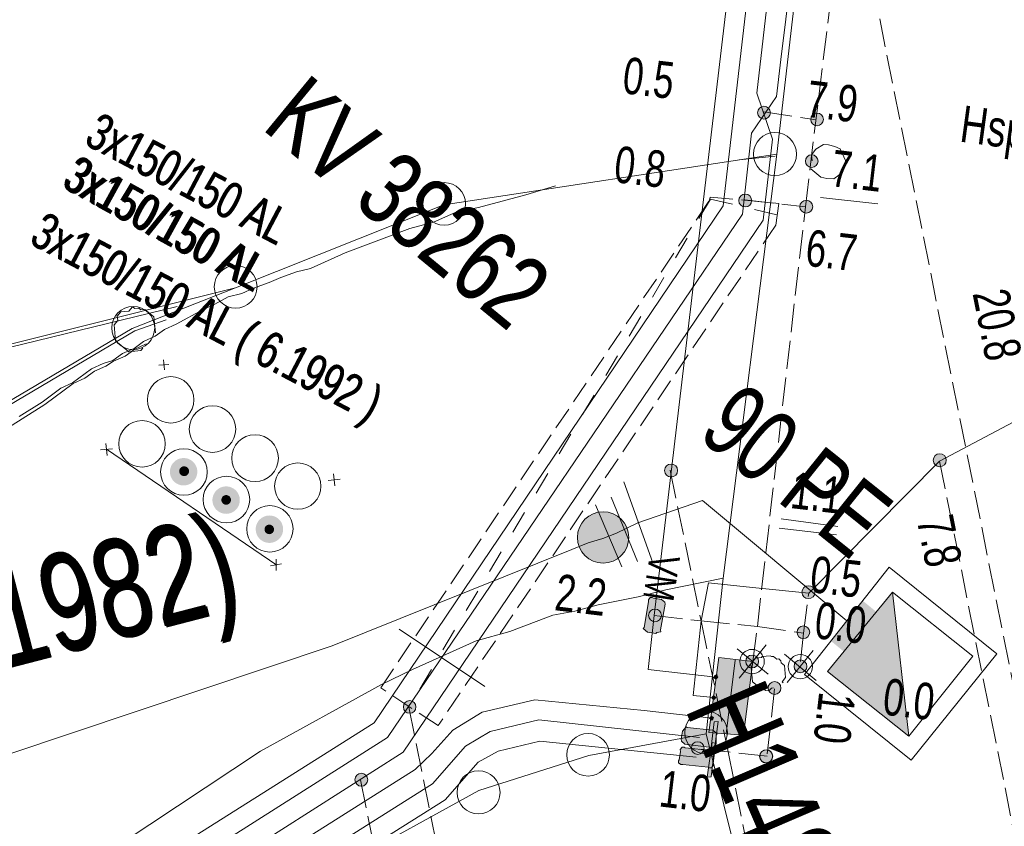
# Model space of a CAD drawing. Header units: metres. Extents: x -740 to 758, y -633 to 854.
# Tile 130 of 256: x -447 to -433, y 172 to 184. Entities that reach past the tile are written whole.
import ezdxf

# ---------------------------------------------------------------- set-up
doc = ezdxf.new("R2010")
doc.units = ezdxf.units.M
doc.header["$MEASUREMENT"] = 0
for name, pattern in [('333_125', [0.4576, 0.3328, -0.1248]), ('333_333', [0.6656, 0.3328, -0.3328]), ('416_125', [0.5408, 0.416, -0.1248])]:
    doc.linetypes.add(name, pattern=pattern)
for name, color, linetype in [('Gis.LOVION', 7, 'Continuous'), ('Grundkarte.LOVION', 7, 'Continuous'), ('Strom.LOVION', 7, 'Continuous'), ('StromBemass.LOVION', 7, 'Continuous'), ('Wasser.LOVION', 7, 'Continuous')]:
    doc.layers.add(name, color=color, linetype=linetype)
doc.styles.add('ERSTELLTER_STIL_1', font='arial.ttf')

msp = doc.modelspace()

# ---------------------------------------------------------------- hatches: boundary and pattern name
at = {"layer": 'Strom.LOVION', "linetype": 'Continuous', "lineweight": 18}
for color, points in [(1, [(-444.8, 177.37), (-444.785, 177.391), (-444.773, 177.413), (-444.764, 177.436), (-444.758, 177.461), (-444.754, 177.486), (-444.755, 177.511), (-444.758, 177.536), (-444.764, 177.56), (-444.773, 177.583), (-444.786, 177.605), (-444.8, 177.626), (-444.818, 177.644), (-444.837, 177.66), (-444.858, 177.673), (-444.881, 177.684), (-444.905, 177.692), (-444.93, 177.696), (-444.955, 177.698), (-444.98, 177.696), (-445.005, 177.691), (-445.029, 177.684), (-445.051, 177.673), (-445.073, 177.659), (-445.092, 177.643), (-445.109, 177.625), (-445.124, 177.604), (-445.136, 177.582), (-445.145, 177.559), (-445.151, 177.534), (-445.154, 177.509), (-445.154, 177.484), (-445.151, 177.459), (-445.145, 177.435), (-445.135, 177.412), (-445.123, 177.39), (-445.108, 177.369), (-445.091, 177.351), (-445.072, 177.335), (-445.05, 177.322), (-445.028, 177.311), (-445.004, 177.303), (-444.979, 177.299), (-444.954, 177.297), (-444.929, 177.299), (-444.904, 177.304), (-444.88, 177.312), (-444.857, 177.322), (-444.836, 177.336), (-444.817, 177.352)]), (1, [(-444.892, 177.46), (-444.887, 177.468), (-444.882, 177.475), (-444.879, 177.484), (-444.877, 177.493), (-444.876, 177.501), (-444.876, 177.51), (-444.877, 177.519), (-444.879, 177.528), (-444.882, 177.536), (-444.887, 177.544), (-444.892, 177.552), (-444.898, 177.558), (-444.905, 177.564), (-444.913, 177.569), (-444.921, 177.572), (-444.93, 177.575), (-444.938, 177.577), (-444.947, 177.577), (-444.956, 177.577), (-444.965, 177.575), (-444.974, 177.572), (-444.982, 177.568), (-444.99, 177.564), (-444.996, 177.558), (-445.003, 177.551), (-445.008, 177.544), (-445.012, 177.536), (-445.015, 177.528), (-445.018, 177.519), (-445.019, 177.51), (-445.019, 177.501), (-445.018, 177.492), (-445.015, 177.483), (-445.012, 177.475), (-445.008, 177.467), (-445.002, 177.46), (-444.996, 177.453), (-444.989, 177.448), (-444.982, 177.443), (-444.973, 177.439), (-444.965, 177.436), (-444.956, 177.435), (-444.947, 177.434), (-444.938, 177.435), (-444.929, 177.436), (-444.921, 177.439), (-444.912, 177.443), (-444.905, 177.448), (-444.898, 177.454)]), (1, [(-444.179, 176.956), (-444.164, 176.977), (-444.152, 176.999), (-444.143, 177.022), (-444.137, 177.047), (-444.134, 177.072), (-444.134, 177.097), (-444.137, 177.122), (-444.144, 177.146), (-444.153, 177.169), (-444.165, 177.191), (-444.18, 177.212), (-444.197, 177.23), (-444.217, 177.246), (-444.238, 177.259), (-444.261, 177.27), (-444.285, 177.278), (-444.309, 177.282), (-444.334, 177.284), (-444.359, 177.282), (-444.384, 177.277), (-444.408, 177.27), (-444.431, 177.259), (-444.452, 177.245), (-444.471, 177.229), (-444.488, 177.211), (-444.503, 177.19), (-444.515, 177.168), (-444.524, 177.145), (-444.531, 177.12), (-444.534, 177.096), (-444.534, 177.07), (-444.53, 177.045), (-444.524, 177.021), (-444.515, 176.998), (-444.502, 176.976), (-444.488, 176.955), (-444.47, 176.937), (-444.451, 176.921), (-444.43, 176.908), (-444.407, 176.897), (-444.383, 176.89), (-444.358, 176.885), (-444.333, 176.883), (-444.308, 176.885), (-444.283, 176.89), (-444.259, 176.898), (-444.237, 176.908), (-444.216, 176.922), (-444.196, 176.938)]), (1, [(-444.279, 177.042), (-444.274, 177.049), (-444.27, 177.057), (-444.267, 177.065), (-444.264, 177.073), (-444.263, 177.082), (-444.263, 177.091), (-444.264, 177.1), (-444.267, 177.108), (-444.27, 177.116), (-444.274, 177.124), (-444.279, 177.131), (-444.285, 177.138), (-444.292, 177.143), (-444.3, 177.148), (-444.308, 177.152), (-444.316, 177.154), (-444.325, 177.156), (-444.334, 177.157), (-444.342, 177.156), (-444.351, 177.154), (-444.359, 177.152), (-444.367, 177.148), (-444.375, 177.143), (-444.382, 177.137), (-444.388, 177.131), (-444.393, 177.124), (-444.397, 177.116), (-444.4, 177.108), (-444.402, 177.099), (-444.403, 177.091), (-444.403, 177.082), (-444.402, 177.073), (-444.4, 177.064), (-444.397, 177.056), (-444.392, 177.049), (-444.387, 177.041), (-444.381, 177.035), (-444.374, 177.029), (-444.367, 177.025), (-444.359, 177.021), (-444.351, 177.018), (-444.342, 177.017), (-444.333, 177.016), (-444.324, 177.017), (-444.316, 177.018), (-444.307, 177.021), (-444.299, 177.025), (-444.292, 177.03), (-444.285, 177.035)]), (1, [(-443.547, 176.532), (-443.532, 176.552), (-443.52, 176.574), (-443.511, 176.598), (-443.505, 176.622), (-443.502, 176.647), (-443.502, 176.672), (-443.505, 176.697), (-443.512, 176.721), (-443.521, 176.745), (-443.533, 176.767), (-443.548, 176.787), (-443.565, 176.805), (-443.585, 176.821), (-443.606, 176.835), (-443.629, 176.845), (-443.653, 176.853), (-443.677, 176.858), (-443.703, 176.859), (-443.728, 176.857), (-443.752, 176.853), (-443.776, 176.845), (-443.799, 176.834), (-443.82, 176.82), (-443.839, 176.804), (-443.857, 176.786), (-443.871, 176.766), (-443.883, 176.743), (-443.892, 176.72), (-443.899, 176.696), (-443.902, 176.671), (-443.902, 176.646), (-443.898, 176.621), (-443.892, 176.596), (-443.883, 176.573), (-443.871, 176.551), (-443.856, 176.531), (-443.838, 176.512), (-443.819, 176.496), (-443.798, 176.483), (-443.775, 176.472), (-443.751, 176.465), (-443.726, 176.46), (-443.701, 176.459), (-443.676, 176.46), (-443.651, 176.465), (-443.628, 176.473), (-443.605, 176.484), (-443.584, 176.497), (-443.564, 176.513)]), (1, [(-443.65, 176.612), (-443.645, 176.619), (-443.641, 176.627), (-443.638, 176.635), (-443.635, 176.643), (-443.634, 176.652), (-443.634, 176.661), (-443.636, 176.669), (-443.638, 176.678), (-443.641, 176.686), (-443.645, 176.693), (-443.65, 176.701), (-443.656, 176.707), (-443.663, 176.712), (-443.671, 176.717), (-443.678, 176.721), (-443.687, 176.723), (-443.695, 176.725), (-443.704, 176.726), (-443.713, 176.725), (-443.721, 176.723), (-443.73, 176.721), (-443.738, 176.717), (-443.745, 176.712), (-443.752, 176.707), (-443.758, 176.7), (-443.763, 176.693), (-443.767, 176.685), (-443.77, 176.677), (-443.772, 176.669), (-443.773, 176.66), (-443.773, 176.651), (-443.772, 176.643), (-443.77, 176.634), (-443.767, 176.626), (-443.763, 176.618), (-443.757, 176.611), (-443.751, 176.605), (-443.745, 176.6), (-443.737, 176.595), (-443.729, 176.591), (-443.721, 176.589), (-443.712, 176.587), (-443.704, 176.586), (-443.695, 176.587), (-443.686, 176.589), (-443.678, 176.591), (-443.67, 176.595), (-443.663, 176.6), (-443.656, 176.605)]), (5, [(-437.215, 174.495), (-437.183, 174.468), (-437.156, 174.5), (-437.188, 174.527)]), (5, [(-437.245, 174.196), (-437.213, 174.17), (-437.186, 174.202), (-437.218, 174.228)]), (5, [(-437.248, 173.93), (-437.275, 173.898), (-437.242, 173.871), (-437.216, 173.903)])]:
    msp.add_hatch(color=color, dxfattribs=at).paths.add_polyline_path(points)
at = {"layer": 'Strom.LOVION', "linetype": 'Continuous', "lineweight": 13}
for points in [[(-438.165, 175.599), (-438.232, 175.223), (-438.245, 175.207), (-438.181, 175.154), (-438.061, 175.136), (-438.047, 175.152), (-437.989, 175.158), (-437.992, 175.187), (-437.925, 175.563), (-437.928, 175.592), (-437.976, 175.632), (-438.096, 175.65), (-438.112, 175.663), (-438.141, 175.66), (-438.168, 175.628)], [(-437.139, 174.783), (-437.284, 173.69), (-436.778, 173.651), (-436.646, 174.727)], [(-437.152, 173.85), (-437.21, 173.845), (-437.266, 173.352), (-437.22, 173.341)], [(-437.228, 173.725), (-437.601, 173.762), (-437.617, 173.775), (-437.67, 173.711), (-437.688, 173.591), (-437.685, 173.562), (-437.637, 173.522), (-437.248, 173.472), (-437.218, 173.475), (-437.179, 173.523), (-437.177, 173.656), (-437.164, 173.672)], [(-437.195, 173.536), (-437.24, 173.546), (-437.309, 173.037), (-437.25, 173.043)], [(-437.258, 173.426), (-437.631, 173.464), (-437.647, 173.477), (-437.677, 173.474), (-437.703, 173.442), (-437.7, 173.413), (-437.718, 173.293), (-437.731, 173.277), (-437.728, 173.247), (-437.696, 173.221), (-437.667, 173.224), (-437.294, 173.186), (-437.278, 173.173), (-437.248, 173.176), (-437.222, 173.208), (-437.225, 173.237), (-437.207, 173.357), (-437.21, 173.387)]]:
    msp.add_hatch(color=7, dxfattribs=at).paths.add_polyline_path(points)
at = {"layer": 'StromBemass.LOVION', "linetype": 'Continuous', "lineweight": 13}
for points in [[(-436.409, 182.681), (-436.402, 182.69), (-436.397, 182.701), (-436.392, 182.712), (-436.389, 182.723), (-436.388, 182.735), (-436.388, 182.747), (-436.389, 182.758), (-436.392, 182.77), (-436.397, 182.781), (-436.403, 182.791), (-436.409, 182.801), (-436.418, 182.809), (-436.427, 182.817), (-436.437, 182.823), (-436.447, 182.828), (-436.459, 182.831), (-436.47, 182.834), (-436.482, 182.834), (-436.494, 182.834), (-436.505, 182.831), (-436.517, 182.828), (-436.527, 182.823), (-436.537, 182.816), (-436.546, 182.809), (-436.554, 182.8), (-436.561, 182.79), (-436.567, 182.78), (-436.571, 182.769), (-436.574, 182.758), (-436.575, 182.746), (-436.575, 182.734), (-436.574, 182.723), (-436.571, 182.711), (-436.567, 182.7), (-436.561, 182.69), (-436.554, 182.68), (-436.546, 182.672), (-436.537, 182.664), (-436.527, 182.658), (-436.516, 182.653), (-436.505, 182.649), (-436.493, 182.647), (-436.481, 182.647), (-436.47, 182.647), (-436.458, 182.65), (-436.447, 182.653), (-436.436, 182.658), (-436.426, 182.665), (-436.417, 182.672)], [(-435.636, 182.583), (-435.629, 182.593), (-435.623, 182.603), (-435.619, 182.614), (-435.616, 182.625), (-435.615, 182.636), (-435.615, 182.648), (-435.616, 182.659), (-435.619, 182.671), (-435.623, 182.681), (-435.629, 182.691), (-435.636, 182.701), (-435.644, 182.709), (-435.653, 182.717), (-435.663, 182.723), (-435.673, 182.728), (-435.684, 182.731), (-435.696, 182.733), (-435.707, 182.734), (-435.719, 182.733), (-435.73, 182.731), (-435.741, 182.727), (-435.751, 182.722), (-435.761, 182.716), (-435.77, 182.709), (-435.778, 182.7), (-435.785, 182.691), (-435.79, 182.681), (-435.795, 182.67), (-435.797, 182.659), (-435.799, 182.647), (-435.799, 182.636), (-435.797, 182.624), (-435.794, 182.613), (-435.79, 182.602), (-435.785, 182.592), (-435.778, 182.583), (-435.77, 182.574), (-435.761, 182.567), (-435.751, 182.561), (-435.74, 182.556), (-435.729, 182.552), (-435.718, 182.55), (-435.706, 182.55), (-435.695, 182.55), (-435.684, 182.553), (-435.673, 182.556), (-435.662, 182.561), (-435.652, 182.567), (-435.643, 182.575)], [(-435.712, 181.975), (-435.706, 181.984), (-435.7, 181.994), (-435.696, 182.005), (-435.693, 182.016), (-435.692, 182.028), (-435.692, 182.039), (-435.693, 182.051), (-435.696, 182.062), (-435.7, 182.073), (-435.706, 182.083), (-435.713, 182.092), (-435.721, 182.101), (-435.73, 182.108), (-435.739, 182.114), (-435.75, 182.119), (-435.761, 182.123), (-435.772, 182.125), (-435.784, 182.125), (-435.796, 182.125), (-435.807, 182.122), (-435.818, 182.119), (-435.828, 182.114), (-435.838, 182.108), (-435.847, 182.1), (-435.855, 182.092), (-435.862, 182.082), (-435.867, 182.072), (-435.872, 182.061), (-435.874, 182.05), (-435.876, 182.039), (-435.876, 182.027), (-435.874, 182.016), (-435.871, 182.004), (-435.867, 181.994), (-435.861, 181.983), (-435.855, 181.974), (-435.847, 181.966), (-435.838, 181.958), (-435.828, 181.952), (-435.817, 181.947), (-435.806, 181.944), (-435.795, 181.942), (-435.783, 181.941), (-435.772, 181.942), (-435.76, 181.944), (-435.749, 181.947), (-435.739, 181.952), (-435.729, 181.959), (-435.72, 181.966)], [(-435.712, 181.975), (-435.706, 181.984), (-435.7, 181.994), (-435.696, 182.005), (-435.693, 182.016), (-435.692, 182.028), (-435.692, 182.039), (-435.693, 182.051), (-435.696, 182.062), (-435.7, 182.073), (-435.706, 182.083), (-435.713, 182.092), (-435.721, 182.101), (-435.73, 182.108), (-435.739, 182.114), (-435.75, 182.119), (-435.761, 182.123), (-435.772, 182.125), (-435.784, 182.125), (-435.796, 182.125), (-435.807, 182.122), (-435.818, 182.119), (-435.828, 182.114), (-435.838, 182.108), (-435.847, 182.1), (-435.855, 182.092), (-435.862, 182.082), (-435.867, 182.072), (-435.872, 182.061), (-435.874, 182.05), (-435.876, 182.039), (-435.876, 182.027), (-435.874, 182.016), (-435.871, 182.004), (-435.867, 181.994), (-435.861, 181.983), (-435.855, 181.974), (-435.847, 181.966), (-435.838, 181.958), (-435.828, 181.952), (-435.817, 181.947), (-435.806, 181.944), (-435.795, 181.942), (-435.783, 181.941), (-435.772, 181.942), (-435.76, 181.944), (-435.749, 181.947), (-435.739, 181.952), (-435.729, 181.959), (-435.72, 181.966)], [(-436.683, 181.398), (-436.676, 181.407), (-436.67, 181.418), (-436.666, 181.429), (-436.663, 181.44), (-436.661, 181.452), (-436.662, 181.464), (-436.663, 181.475), (-436.666, 181.487), (-436.67, 181.498), (-436.676, 181.508), (-436.683, 181.518), (-436.691, 181.526), (-436.7, 181.534), (-436.71, 181.54), (-436.721, 181.545), (-436.732, 181.549), (-436.744, 181.551), (-436.756, 181.551), (-436.767, 181.551), (-436.779, 181.548), (-436.79, 181.545), (-436.801, 181.54), (-436.811, 181.533), (-436.82, 181.526), (-436.828, 181.517), (-436.835, 181.508), (-436.84, 181.497), (-436.845, 181.486), (-436.848, 181.475), (-436.849, 181.463), (-436.849, 181.451), (-436.847, 181.44), (-436.844, 181.428), (-436.84, 181.417), (-436.834, 181.407), (-436.827, 181.397), (-436.819, 181.389), (-436.81, 181.381), (-436.8, 181.375), (-436.79, 181.37), (-436.778, 181.367), (-436.767, 181.364), (-436.755, 181.364), (-436.743, 181.364), (-436.732, 181.367), (-436.72, 181.37), (-436.71, 181.375), (-436.7, 181.382), (-436.691, 181.389)], [(-435.792, 181.308), (-435.785, 181.318), (-435.779, 181.328), (-435.775, 181.339), (-435.772, 181.35), (-435.77, 181.362), (-435.77, 181.374), (-435.772, 181.386), (-435.775, 181.397), (-435.779, 181.408), (-435.785, 181.418), (-435.792, 181.428), (-435.8, 181.436), (-435.809, 181.444), (-435.819, 181.45), (-435.83, 181.455), (-435.841, 181.459), (-435.853, 181.461), (-435.864, 181.462), (-435.876, 181.461), (-435.888, 181.459), (-435.899, 181.455), (-435.91, 181.45), (-435.92, 181.444), (-435.929, 181.436), (-435.937, 181.427), (-435.944, 181.418), (-435.949, 181.407), (-435.954, 181.396), (-435.956, 181.385), (-435.958, 181.373), (-435.958, 181.362), (-435.956, 181.35), (-435.953, 181.338), (-435.949, 181.327), (-435.943, 181.317), (-435.936, 181.308), (-435.928, 181.299), (-435.919, 181.292), (-435.909, 181.285), (-435.898, 181.28), (-435.887, 181.277), (-435.876, 181.275), (-435.864, 181.274), (-435.852, 181.275), (-435.841, 181.277), (-435.829, 181.281), (-435.819, 181.286), (-435.809, 181.292), (-435.8, 181.3)], [(-433.841, 177.606), (-433.835, 177.615), (-433.829, 177.626), (-433.824, 177.637), (-433.821, 177.649), (-433.82, 177.66), (-433.82, 177.672), (-433.822, 177.684), (-433.825, 177.696), (-433.829, 177.707), (-433.835, 177.717), (-433.842, 177.727), (-433.85, 177.736), (-433.859, 177.743), (-433.869, 177.749), (-433.88, 177.755), (-433.892, 177.758), (-433.903, 177.76), (-433.915, 177.761), (-433.927, 177.76), (-433.939, 177.758), (-433.95, 177.754), (-433.961, 177.749), (-433.971, 177.743), (-433.98, 177.735), (-433.988, 177.726), (-433.995, 177.717), (-434.001, 177.706), (-434.005, 177.695), (-434.008, 177.684), (-434.01, 177.672), (-434.01, 177.66), (-434.008, 177.648), (-434.005, 177.636), (-434.001, 177.625), (-433.995, 177.615), (-433.988, 177.605), (-433.98, 177.597), (-433.971, 177.589), (-433.96, 177.583), (-433.95, 177.578), (-433.938, 177.574), (-433.927, 177.572), (-433.915, 177.571), (-433.903, 177.572), (-433.891, 177.574), (-433.88, 177.578), (-433.869, 177.583), (-433.859, 177.589), (-433.85, 177.597)], [(-437.764, 177.456), (-437.757, 177.465), (-437.751, 177.476), (-437.747, 177.487), (-437.744, 177.498), (-437.743, 177.51), (-437.743, 177.522), (-437.744, 177.534), (-437.747, 177.545), (-437.752, 177.556), (-437.757, 177.567), (-437.764, 177.576), (-437.772, 177.585), (-437.782, 177.592), (-437.792, 177.599), (-437.802, 177.604), (-437.814, 177.607), (-437.825, 177.61), (-437.837, 177.61), (-437.849, 177.609), (-437.861, 177.607), (-437.872, 177.603), (-437.883, 177.598), (-437.893, 177.592), (-437.902, 177.584), (-437.91, 177.576), (-437.917, 177.566), (-437.923, 177.556), (-437.927, 177.545), (-437.93, 177.533), (-437.931, 177.521), (-437.931, 177.51), (-437.93, 177.498), (-437.927, 177.486), (-437.922, 177.475), (-437.917, 177.465), (-437.91, 177.455), (-437.901, 177.447), (-437.892, 177.439), (-437.882, 177.433), (-437.871, 177.428), (-437.86, 177.424), (-437.848, 177.422), (-437.837, 177.421), (-437.825, 177.422), (-437.813, 177.424), (-437.802, 177.428), (-437.791, 177.433), (-437.781, 177.439), (-437.772, 177.447)], [(-435.76, 175.679), (-435.753, 175.689), (-435.747, 175.699), (-435.743, 175.71), (-435.74, 175.722), (-435.738, 175.733), (-435.738, 175.745), (-435.74, 175.757), (-435.743, 175.768), (-435.747, 175.779), (-435.753, 175.79), (-435.76, 175.799), (-435.768, 175.808), (-435.777, 175.815), (-435.787, 175.822), (-435.798, 175.827), (-435.809, 175.83), (-435.821, 175.832), (-435.833, 175.833), (-435.844, 175.832), (-435.856, 175.83), (-435.867, 175.826), (-435.878, 175.821), (-435.888, 175.815), (-435.897, 175.807), (-435.905, 175.799), (-435.912, 175.789), (-435.918, 175.779), (-435.922, 175.768), (-435.925, 175.756), (-435.926, 175.745), (-435.926, 175.733), (-435.925, 175.721), (-435.922, 175.709), (-435.918, 175.698), (-435.912, 175.688), (-435.905, 175.679), (-435.897, 175.67), (-435.888, 175.662), (-435.877, 175.656), (-435.867, 175.651), (-435.855, 175.648), (-435.844, 175.645), (-435.832, 175.645), (-435.82, 175.645), (-435.809, 175.648), (-435.797, 175.651), (-435.787, 175.656), (-435.777, 175.663), (-435.768, 175.67)], [(-438, 175.34), (-437.994, 175.35), (-437.988, 175.36), (-437.984, 175.371), (-437.981, 175.382), (-437.979, 175.394), (-437.979, 175.406), (-437.981, 175.417), (-437.984, 175.429), (-437.988, 175.44), (-437.994, 175.45), (-438.001, 175.459), (-438.009, 175.468), (-438.018, 175.475), (-438.028, 175.481), (-438.038, 175.486), (-438.05, 175.49), (-438.061, 175.492), (-438.073, 175.493), (-438.085, 175.492), (-438.096, 175.49), (-438.107, 175.486), (-438.118, 175.481), (-438.128, 175.475), (-438.137, 175.467), (-438.145, 175.459), (-438.151, 175.449), (-438.157, 175.439), (-438.161, 175.428), (-438.164, 175.417), (-438.166, 175.405), (-438.166, 175.393), (-438.164, 175.382), (-438.161, 175.37), (-438.157, 175.36), (-438.151, 175.349), (-438.144, 175.34), (-438.136, 175.331), (-438.127, 175.324), (-438.117, 175.318), (-438.107, 175.313), (-438.095, 175.309), (-438.084, 175.307), (-438.072, 175.306), (-438.061, 175.307), (-438.049, 175.309), (-438.038, 175.313), (-438.027, 175.318), (-438.017, 175.324), (-438.008, 175.332)], [(-435.833, 175.097), (-435.827, 175.106), (-435.821, 175.116), (-435.817, 175.127), (-435.814, 175.138), (-435.813, 175.15), (-435.813, 175.162), (-435.814, 175.173), (-435.817, 175.184), (-435.821, 175.195), (-435.827, 175.205), (-435.834, 175.215), (-435.842, 175.223), (-435.851, 175.231), (-435.861, 175.237), (-435.871, 175.242), (-435.882, 175.245), (-435.894, 175.247), (-435.905, 175.248), (-435.917, 175.247), (-435.928, 175.245), (-435.939, 175.241), (-435.95, 175.236), (-435.96, 175.23), (-435.969, 175.223), (-435.977, 175.214), (-435.983, 175.205), (-435.989, 175.195), (-435.993, 175.184), (-435.996, 175.173), (-435.997, 175.161), (-435.997, 175.149), (-435.996, 175.138), (-435.993, 175.127), (-435.989, 175.116), (-435.983, 175.106), (-435.976, 175.096), (-435.968, 175.088), (-435.959, 175.08), (-435.949, 175.074), (-435.939, 175.069), (-435.928, 175.066), (-435.916, 175.064), (-435.905, 175.063), (-435.893, 175.064), (-435.882, 175.066), (-435.871, 175.069), (-435.86, 175.074), (-435.85, 175.081), (-435.841, 175.088)], [(-436.582, 174.669), (-436.575, 174.678), (-436.57, 174.689), (-436.565, 174.7), (-436.562, 174.711), (-436.561, 174.723), (-436.561, 174.734), (-436.562, 174.746), (-436.565, 174.758), (-436.57, 174.768), (-436.575, 174.779), (-436.582, 174.788), (-436.591, 174.797), (-436.6, 174.804), (-436.61, 174.811), (-436.62, 174.816), (-436.631, 174.819), (-436.643, 174.821), (-436.655, 174.822), (-436.667, 174.821), (-436.678, 174.819), (-436.689, 174.815), (-436.7, 174.81), (-436.71, 174.804), (-436.719, 174.796), (-436.727, 174.788), (-436.734, 174.778), (-436.739, 174.768), (-436.744, 174.757), (-436.747, 174.746), (-436.748, 174.734), (-436.748, 174.722), (-436.747, 174.71), (-436.744, 174.699), (-436.739, 174.688), (-436.733, 174.678), (-436.727, 174.668), (-436.718, 174.66), (-436.709, 174.652), (-436.699, 174.646), (-436.689, 174.641), (-436.677, 174.637), (-436.666, 174.635), (-436.654, 174.635), (-436.642, 174.635), (-436.631, 174.638), (-436.62, 174.641), (-436.609, 174.646), (-436.599, 174.653), (-436.59, 174.66)], [(-435.876, 174.596), (-435.869, 174.605), (-435.864, 174.616), (-435.859, 174.627), (-435.856, 174.638), (-435.855, 174.65), (-435.855, 174.662), (-435.856, 174.673), (-435.859, 174.685), (-435.864, 174.696), (-435.87, 174.706), (-435.876, 174.716), (-435.885, 174.724), (-435.894, 174.732), (-435.904, 174.738), (-435.914, 174.743), (-435.926, 174.746), (-435.937, 174.749), (-435.949, 174.749), (-435.961, 174.749), (-435.972, 174.746), (-435.983, 174.743), (-435.994, 174.738), (-436.004, 174.731), (-436.013, 174.724), (-436.021, 174.715), (-436.028, 174.706), (-436.034, 174.695), (-436.038, 174.684), (-436.041, 174.673), (-436.042, 174.661), (-436.042, 174.649), (-436.041, 174.638), (-436.038, 174.626), (-436.033, 174.615), (-436.028, 174.605), (-436.021, 174.595), (-436.013, 174.587), (-436.004, 174.579), (-435.994, 174.573), (-435.983, 174.568), (-435.972, 174.565), (-435.96, 174.562), (-435.948, 174.562), (-435.937, 174.562), (-435.925, 174.565), (-435.914, 174.568), (-435.903, 174.573), (-435.893, 174.58), (-435.884, 174.587)], [(-436.254, 174.279), (-436.248, 174.289), (-436.242, 174.299), (-436.238, 174.31), (-436.235, 174.321), (-436.233, 174.333), (-436.233, 174.345), (-436.235, 174.356), (-436.238, 174.368), (-436.242, 174.379), (-436.248, 174.389), (-436.255, 174.399), (-436.263, 174.407), (-436.272, 174.415), (-436.282, 174.421), (-436.293, 174.426), (-436.304, 174.429), (-436.315, 174.432), (-436.327, 174.432), (-436.339, 174.431), (-436.35, 174.429), (-436.362, 174.426), (-436.372, 174.421), (-436.382, 174.414), (-436.391, 174.407), (-436.399, 174.398), (-436.406, 174.389), (-436.412, 174.378), (-436.416, 174.367), (-436.419, 174.356), (-436.42, 174.344), (-436.42, 174.332), (-436.419, 174.321), (-436.416, 174.309), (-436.411, 174.298), (-436.406, 174.288), (-436.399, 174.279), (-436.391, 174.27), (-436.382, 174.263), (-436.372, 174.256), (-436.361, 174.251), (-436.35, 174.248), (-436.338, 174.246), (-436.326, 174.245), (-436.315, 174.246), (-436.303, 174.248), (-436.292, 174.252), (-436.281, 174.257), (-436.271, 174.263), (-436.262, 174.271)], [(-441.582, 174.005), (-441.576, 174.014), (-441.57, 174.024), (-441.566, 174.035), (-441.563, 174.046), (-441.562, 174.058), (-441.562, 174.069), (-441.563, 174.081), (-441.566, 174.092), (-441.57, 174.103), (-441.576, 174.113), (-441.583, 174.122), (-441.591, 174.131), (-441.6, 174.138), (-441.609, 174.144), (-441.62, 174.149), (-441.631, 174.153), (-441.642, 174.155), (-441.654, 174.156), (-441.665, 174.155), (-441.677, 174.153), (-441.688, 174.149), (-441.698, 174.144), (-441.708, 174.138), (-441.717, 174.13), (-441.725, 174.122), (-441.731, 174.112), (-441.737, 174.102), (-441.741, 174.092), (-441.744, 174.08), (-441.745, 174.069), (-441.745, 174.057), (-441.744, 174.046), (-441.741, 174.035), (-441.737, 174.024), (-441.731, 174.014), (-441.724, 174.004), (-441.716, 173.996), (-441.707, 173.989), (-441.698, 173.982), (-441.687, 173.978), (-441.676, 173.974), (-441.665, 173.972), (-441.653, 173.971), (-441.642, 173.972), (-441.63, 173.974), (-441.619, 173.978), (-441.609, 173.983), (-441.599, 173.989), (-441.59, 173.996)], [(-437.377, 173.404), (-437.37, 173.414), (-437.364, 173.424), (-437.36, 173.435), (-437.357, 173.446), (-437.356, 173.457), (-437.356, 173.469), (-437.357, 173.48), (-437.36, 173.492), (-437.364, 173.502), (-437.37, 173.513), (-437.377, 173.522), (-437.385, 173.53), (-437.394, 173.538), (-437.404, 173.544), (-437.414, 173.549), (-437.425, 173.552), (-437.437, 173.554), (-437.448, 173.555), (-437.46, 173.554), (-437.471, 173.552), (-437.482, 173.548), (-437.492, 173.544), (-437.502, 173.537), (-437.511, 173.53), (-437.519, 173.521), (-437.526, 173.512), (-437.531, 173.502), (-437.536, 173.491), (-437.538, 173.48), (-437.54, 173.468), (-437.54, 173.457), (-437.538, 173.445), (-437.535, 173.434), (-437.531, 173.423), (-437.525, 173.413), (-437.519, 173.404), (-437.511, 173.395), (-437.502, 173.388), (-437.492, 173.382), (-437.481, 173.377), (-437.47, 173.374), (-437.459, 173.371), (-437.447, 173.371), (-437.436, 173.371), (-437.425, 173.374), (-437.414, 173.377), (-437.403, 173.382), (-437.393, 173.388), (-437.384, 173.396)], [(-436.377, 173.281), (-436.37, 173.29), (-436.364, 173.301), (-436.36, 173.312), (-436.357, 173.324), (-436.355, 173.335), (-436.355, 173.347), (-436.357, 173.359), (-436.36, 173.371), (-436.364, 173.382), (-436.37, 173.393), (-436.377, 173.402), (-436.385, 173.411), (-436.395, 173.419), (-436.405, 173.425), (-436.416, 173.43), (-436.427, 173.434), (-436.439, 173.436), (-436.451, 173.437), (-436.463, 173.436), (-436.475, 173.433), (-436.486, 173.43), (-436.497, 173.425), (-436.507, 173.418), (-436.516, 173.41), (-436.524, 173.402), (-436.531, 173.392), (-436.537, 173.381), (-436.541, 173.37), (-436.544, 173.359), (-436.546, 173.347), (-436.546, 173.335), (-436.544, 173.323), (-436.541, 173.311), (-436.537, 173.3), (-436.531, 173.29), (-436.524, 173.28), (-436.516, 173.271), (-436.506, 173.264), (-436.496, 173.257), (-436.485, 173.252), (-436.474, 173.249), (-436.462, 173.246), (-436.45, 173.246), (-436.438, 173.246), (-436.427, 173.249), (-436.415, 173.252), (-436.404, 173.258), (-436.394, 173.264), (-436.385, 173.272)], [(-436.374, 173.283), (-436.367, 173.292), (-436.362, 173.303), (-436.357, 173.314), (-436.354, 173.326), (-436.353, 173.338), (-436.353, 173.35), (-436.354, 173.362), (-436.357, 173.373), (-436.362, 173.384), (-436.368, 173.395), (-436.375, 173.404), (-436.383, 173.413), (-436.392, 173.421), (-436.402, 173.427), (-436.413, 173.432), (-436.425, 173.436), (-436.436, 173.438), (-436.448, 173.439), (-436.46, 173.438), (-436.472, 173.436), (-436.483, 173.432), (-436.494, 173.427), (-436.504, 173.42), (-436.514, 173.413), (-436.522, 173.404), (-436.529, 173.394), (-436.534, 173.384), (-436.539, 173.373), (-436.542, 173.361), (-436.543, 173.349), (-436.543, 173.337), (-436.542, 173.325), (-436.539, 173.314), (-436.534, 173.302), (-436.528, 173.292), (-436.521, 173.282), (-436.513, 173.274), (-436.504, 173.266), (-436.494, 173.26), (-436.483, 173.255), (-436.471, 173.251), (-436.46, 173.249), (-436.448, 173.248), (-436.436, 173.249), (-436.424, 173.251), (-436.413, 173.255), (-436.402, 173.26), (-436.392, 173.266), (-436.382, 173.274)], [(-442.287, 172.94), (-442.28, 172.95), (-442.275, 172.96), (-442.27, 172.972), (-442.267, 172.983), (-442.266, 172.995), (-442.266, 173.007), (-442.267, 173.019), (-442.27, 173.03), (-442.275, 173.041), (-442.281, 173.052), (-442.288, 173.061), (-442.296, 173.07), (-442.305, 173.077), (-442.315, 173.084), (-442.326, 173.089), (-442.337, 173.092), (-442.349, 173.095), (-442.361, 173.095), (-442.373, 173.094), (-442.384, 173.092), (-442.396, 173.088), (-442.406, 173.083), (-442.416, 173.077), (-442.425, 173.069), (-442.434, 173.061), (-442.441, 173.051), (-442.446, 173.041), (-442.451, 173.03), (-442.453, 173.018), (-442.455, 173.006), (-442.455, 172.994), (-442.453, 172.982), (-442.45, 172.971), (-442.446, 172.96), (-442.44, 172.95), (-442.433, 172.94), (-442.425, 172.931), (-442.416, 172.924), (-442.406, 172.917), (-442.395, 172.912), (-442.384, 172.909), (-442.372, 172.907), (-442.36, 172.906), (-442.348, 172.907), (-442.337, 172.909), (-442.325, 172.913), (-442.314, 172.918), (-442.304, 172.924), (-442.295, 172.932)]]:
    msp.add_hatch(color=7, dxfattribs=at).paths.add_polyline_path(points)
at = {"layer": 'Wasser.LOVION', "linetype": 'Continuous', "lineweight": 13}
for points in [[(-438.541, 176.301), (-438.514, 176.339), (-438.491, 176.38), (-438.474, 176.424), (-438.462, 176.47), (-438.457, 176.516), (-438.457, 176.564), (-438.463, 176.61), (-438.475, 176.656), (-438.492, 176.699), (-438.515, 176.741), (-438.543, 176.779), (-438.575, 176.813), (-438.611, 176.843), (-438.651, 176.868), (-438.694, 176.888), (-438.739, 176.902), (-438.785, 176.911), (-438.832, 176.914), (-438.879, 176.911), (-438.925, 176.902), (-438.97, 176.887), (-439.012, 176.867), (-439.052, 176.841), (-439.088, 176.811), (-439.12, 176.777), (-439.148, 176.739), (-439.17, 176.697), (-439.188, 176.653), (-439.199, 176.608), (-439.205, 176.561), (-439.205, 176.514), (-439.199, 176.467), (-439.187, 176.422), (-439.169, 176.378), (-439.147, 176.337), (-439.119, 176.299), (-439.086, 176.265), (-439.05, 176.235), (-439.01, 176.21), (-438.968, 176.19), (-438.923, 176.175), (-438.877, 176.167), (-438.83, 176.164), (-438.783, 176.167), (-438.736, 176.176), (-438.692, 176.191), (-438.649, 176.211), (-438.61, 176.236), (-438.573, 176.266)], [(-434.603, 175.74), (-435.553, 174.583), (-434.367, 173.635)], [(-435.033, 175.609), (-435.509, 175.031), (-435.219, 174.793), (-434.744, 175.372)]]:
    msp.add_hatch(color=7, dxfattribs=at).paths.add_polyline_path(points)

# ---------------------------------------------------------------- linework, layer by layer
at = {"layer": 'Gis.LOVION', "color": 44, "linetype": 'Continuous', "lineweight": 18}
for points in [[(-435.78, 182.039), (-435.789, 182.126), (-435.723, 182.207), (-435.611, 182.277), (-435.537, 182.269), (-435.446, 182.249), (-435.368, 182.212), (-435.293, 182.042), (-435.3, 181.967), (-435.337, 181.89), (-435.39, 181.826), (-435.459, 181.774), (-435.562, 181.779), (-435.653, 181.8), (-435.798, 181.919)], [(-436.343, 174.343), (-436.372, 174.34), (-436.399, 174.308), (-436.457, 174.303), (-436.489, 174.329), (-436.519, 174.326), (-436.647, 174.432), (-436.673, 174.695), (-436.607, 174.776), (-436.519, 174.784), (-436.506, 174.8), (-436.389, 174.812), (-436.373, 174.799), (-436.343, 174.801), (-436.295, 174.762), (-436.266, 174.765), (-436.234, 174.738), (-436.231, 174.709), (-436.183, 174.669), (-436.165, 174.494), (-436.218, 174.429), (-436.202, 174.416)]]:
    msp.add_lwpolyline(points, dxfattribs=at)
at = {"layer": 'Grundkarte.LOVION', "color": 8, "linetype": 'Continuous', "lineweight": 18}
for points in [[(-445.05, 179.911), (-463.439, 175.424), (-474.403, 172.697), (-498.77, 195.2), (-499.377, 195.052), (-509.057, 203.978), (-516.358, 202.17), (-517.141, 205.345), (-518.148, 209.296), (-518.249, 210.025), (-518.143, 211.661), (-517.683, 213.006), (-516.521, 214.42), (-510.85, 219.29), (-509.075, 220.793), (-504.054, 225.658), (-499.327, 230.82), (-495.114, 236.404), (-493.508, 239.014), (-484.604, 230.782), (-438.315, 188.107)], [(-434.452, 205.34), (-435.29, 190.628), (-435.859, 185.873), (-444.173, 193.513), (-435.859, 185.873), (-436.292, 182.136), (-441.155, 181.395), (-444.199, 180.181), (-457.961, 176.737), (-444.199, 180.181), (-445.708, 179.59), (-451.156, 176.368)], [(-451.156, 176.368), (-445.708, 179.59), (-444.199, 180.181), (-441.155, 181.395), (-436.292, 182.136), (-437.075, 175.942), (-437.326, 173.671), (-439.039, 173.356), (-440.644, 172.844), (-442.608, 171.765), (-450.971, 166.307)], [(-451.156, 176.368), (-445.708, 179.59), (-444.199, 180.181), (-441.155, 181.395), (-436.292, 182.136), (-437.075, 175.942), (-437.326, 173.671), (-439.039, 173.356), (-440.644, 172.844), (-442.608, 171.765), (-450.971, 166.307)], [(-436.845, 182.053), (-436.318, 182.104)], [(-439.527, 181.672), (-439.958, 181.541), (-440.649, 181.356), (-440.968, 181.295), (-441.308, 181.143), (-441.654, 181.051), (-442.594, 180.693), (-443.104, 180.465), (-443.306, 180.416), (-443.534, 180.335), (-443.704, 180.259), (-443.933, 180.177), (-444.103, 180.102), (-444.305, 180.052), (-444.501, 179.945), (-444.671, 179.869), (-445.064, 179.653), (-445.234, 179.577), (-445.371, 179.475), (-445.541, 179.4), (-445.679, 179.297), (-445.849, 179.222), (-445.987, 179.12), (-446.13, 179.076), (-446.3, 179), (-446.576, 178.796), (-446.746, 178.72), (-447.021, 178.516), (-447.356, 178.306)], [(-463.439, 175.424), (-445.05, 179.911)], [(-451.114, 176.333), (-445.666, 179.556), (-445.209, 179.718)], [(-451.114, 176.333), (-445.666, 179.556), (-445.209, 179.718)], [(-445.209, 179.718), (-445.666, 179.556), (-451.114, 176.333)], [(-461.441, 170.013), (-459.636, 170.899), (-457.869, 171.869), (-456.204, 172.978), (-451.156, 176.368), (-445.708, 179.59)], [(-461.399, 169.978), (-459.594, 170.864), (-457.827, 171.835), (-456.162, 172.943), (-451.114, 176.333), (-445.666, 179.556)], [(-445.499, 179.365), (-445.669, 179.289), (-445.807, 179.187), (-445.977, 179.111), (-446.088, 179.041), (-446.258, 178.966), (-446.396, 178.864), (-446.566, 178.788), (-446.979, 178.481), (-447.648, 178.061)], [(-456.481, 165.237), (-454.714, 166.207), (-443.834, 173.419), (-442.066, 174.39), (-441.615, 174.611), (-440.681, 175.028), (-440.191, 175.164), (-439.565, 175.403), (-439.245, 175.463), (-438.9, 175.556), (-438.32, 175.672), (-437.916, 175.771), (-437.075, 175.942)]]:
    msp.add_lwpolyline(points, dxfattribs=at)
at = {"layer": 'Grundkarte.LOVION', "color": 253, "linetype": 'Continuous', "lineweight": 18}
for points in [[(-434.452, 205.34), (-435.29, 190.628), (-435.859, 185.873), (-444.173, 193.513), (-435.859, 185.873), (-436.292, 182.136), (-441.155, 181.395), (-444.199, 180.181), (-445.708, 179.59), (-451.156, 176.368)], [(-445.209, 179.718), (-445.666, 179.556), (-451.114, 176.333)], [(-473.65, 157.647), (-463.579, 160.139), (-458.924, 161.806), (-454.136, 164.225), (-450.971, 166.307), (-442.608, 171.765), (-440.644, 172.844), (-439.039, 173.356), (-437.326, 173.671), (-421.747, 111.058), (-414.464, 81.918), (-417.41, 81.217)]]:
    msp.add_lwpolyline(points, dxfattribs=at)
msp.add_lwpolyline([(-403.132, 106.582), (-420.29, 105.23), (-421.747, 111.058), (-437.326, 173.671), (-437.075, 175.942), (-436.292, 182.136), (-435.859, 185.873), (-435.29, 190.628), (-325.501, 184.397), (-304.432, 183.236), (-303.122, 166.812), (-298.83, 112.938), (-299.773, 112.905), (-306.945, 112.499), (-382.274, 108.178), (-399.64, 106.835)], close=True, dxfattribs=at)
at = {"layer": 'Grundkarte.LOVION', "color": 8, "linetype": 'Continuous', "lineweight": 18}
for points in [[(-403.132, 106.582), (-420.29, 105.23), (-421.747, 111.058), (-437.326, 173.671), (-437.075, 175.942), (-436.292, 182.136), (-435.859, 185.873), (-435.29, 190.628), (-325.501, 184.397), (-304.432, 183.236), (-303.122, 166.812), (-298.83, 112.938), (-299.773, 112.905), (-306.945, 112.499), (-382.274, 108.178), (-399.64, 106.835)], [(-450.971, 166.307), (-442.608, 171.765), (-440.644, 172.844), (-439.039, 173.356), (-437.326, 173.671), (-421.747, 111.058), (-436.252, 107.364)]]:
    msp.add_lwpolyline(points, close=True, dxfattribs=at)
at = {"layer": 'Grundkarte.LOVION', "color": 9, "linetype": 'Continuous', "lineweight": 18}
msp.add_lwpolyline([(-445.552, 179.301), (-445.579, 179.269), (-445.754, 179.251), (-445.947, 179.41), (-445.97, 179.644), (-445.917, 179.708), (-445.923, 179.767), (-445.87, 179.831), (-445.753, 179.843), (-445.7, 179.907), (-445.668, 179.88), (-445.609, 179.886), (-445.577, 179.86), (-445.519, 179.866), (-445.39, 179.76), (-445.367, 179.526)], dxfattribs=at)
for centre, radius in [((-436.321, 182.136), 0.315), ((-441.15, 181.409), 0.311), ((-444.195, 180.197), 0.312), ((-445.691, 179.597), 0.314), ((-437.327, 173.69), 0.312), ((-439.05, 173.365), 0.311), ((-440.649, 172.816), 0.314)]:
    msp.add_circle(centre, radius, dxfattribs=at)
at = {"layer": 'Strom.LOVION', "color": 150, "linetype": 'Continuous', "lineweight": 18}
for points in [[(-404.625, 217.522), (-416.158, 207.617), (-423.792, 201.048), (-435.881, 191.088), (-436.263, 190.755), (-438.086, 175.399)], [(-437.185, 174.497), (-438.172, 174.608), (-438.086, 175.399)], [(-473.162, 158.241), (-467.274, 159.541), (-462.372, 161.247), (-454.771, 165.123), (-447.018, 169.709), (-441.576, 173.152), (-441.333, 173.383), (-441.026, 173.723), (-440.594, 173.987), (-439.828, 174.165), (-438.231, 174.011), (-437.245, 173.9)], [(-473.465, 157.872), (-467.128, 159.26), (-462.256, 160.963), (-454.57, 164.877), (-446.747, 169.513), (-441.319, 172.941), (-440.841, 173.49), (-440.477, 173.703), (-439.77, 173.875), (-437.425, 173.617)], [(-437.471, 173.332), (-439.754, 173.566), (-440.361, 173.419), (-440.655, 173.257), (-441.134, 172.708), (-446.66, 169.226), (-453.323, 165.279), (-454.61, 164.533), (-462.139, 160.679), (-467.155, 158.932), (-473.769, 157.502)]]:
    msp.add_lwpolyline(points, dxfattribs=at)
at = {"layer": 'Strom.LOVION', "color": 1, "linetype": 'Continuous', "lineweight": 18}
for points in [[(-436.554, 185.879), (-437.075, 181.38), (-442.175, 173.832), (-447.491, 170.475), (-455.202, 165.908), (-462.719, 162.07), (-467.52, 160.389), (-472.224, 159.382)], [(-436.322, 185.311), (-436.586, 183.024), (-436.357, 182.352), (-436.493, 181.171), (-441.748, 173.401), (-447.062, 170.015), (-454.901, 165.391), (-462.502, 161.515), (-467.361, 159.828), (-472.845, 158.627)], [(-436.013, 185.326), (-436.235, 183.516), (-436.3, 182.978), (-436.662, 182.44), (-436.797, 181.259), (-441.976, 173.615), (-447.152, 170.331), (-455.043, 165.643), (-462.602, 161.786), (-467.432, 160.102), (-472.541, 158.997)]]:
    msp.add_lwpolyline(points, dxfattribs=at)
at = {"layer": 'Strom.LOVION', "color": 7, "linetype": '333_125', "lineweight": 13}
msp.add_lwpolyline([(-441.239, 173.791), (-442.077, 174.344), (-437.275, 181.464), (-437.265, 181.509), (-436.266, 181.415), (-436.309, 181.1)], close=True, dxfattribs=at)
at = {"layer": 'Strom.LOVION', "color": 9, "linetype": '333_333', "lineweight": 18}
msp.add_lwpolyline([(-436.294, 181.249), (-437.262, 181.48), (-441.665, 174.059)], dxfattribs=at)
at = {"layer": 'Strom.LOVION', "color": 5, "linetype": 'Continuous', "lineweight": 18}
msp.add_lwpolyline([(-437.215, 174.199), (-437.514, 174.229), (-437.399, 175.319), (-437.291, 175.876), (-436.648, 175.806), (-435.828, 175.724), (-433.918, 177.654), (-429.773, 179.848), (-419.391, 178.557), (-408.344, 177.421), (-399.538, 175.622), (-396.086, 166.619), (-391.552, 154.708), (-386.356, 141.31), (-386.157, 140.635), (-385.674, 139.781), (-384.723, 139.726), (-376.651, 139.688), (-365.782, 139.317), (-351.008, 140.259), (-350.241, 139.979), (-349.957, 139.342)], dxfattribs=at)
at = {"layer": 'Strom.LOVION', "color": 250, "linetype": 'Continuous', "lineweight": 18}
for points in [[(-445.249, 179.133), (-445.235, 178.986)], [(-445.315, 179.052), (-445.169, 179.066)], [(-446.17, 177.816), (-445.994, 177.833)], [(-446.091, 177.912), (-446.073, 177.737)], [(-442.767, 177.469), (-442.749, 177.293)], [(-442.846, 177.372), (-442.67, 177.39)], [(-443.684, 176.123), (-443.525, 176.153)], [(-443.605, 176.219), (-443.604, 176.057)]]:
    msp.add_lwpolyline(points, dxfattribs=at)
at = {"layer": 'Strom.LOVION', "color": 7, "linetype": 'Continuous', "lineweight": 13}
for points in [[(-446.082, 177.825), (-443.596, 176.132)], [(-440.556, 174.36), (-441.806, 175.198)], [(-436.9, 174.747), (-437.031, 173.67)]]:
    msp.add_lwpolyline(points, dxfattribs=at)
for points in [[(-438.165, 175.599), (-438.168, 175.628), (-438.141, 175.66), (-438.112, 175.663), (-438.096, 175.65), (-437.976, 175.632), (-437.928, 175.592), (-437.925, 175.563), (-437.992, 175.187), (-437.989, 175.158), (-438.047, 175.152), (-438.061, 175.136), (-438.181, 175.154), (-438.245, 175.207), (-438.232, 175.223)], [(-437.139, 174.783), (-436.646, 174.727), (-436.778, 173.651), (-437.284, 173.69)], [(-437.215, 174.495), (-437.202, 174.511), (-437.188, 174.527), (-437.172, 174.513), (-437.159, 174.53), (-437.172, 174.513), (-437.156, 174.5), (-437.169, 174.484), (-437.183, 174.468)], [(-437.229, 174.183), (-437.245, 174.196), (-437.231, 174.212), (-437.218, 174.228), (-437.186, 174.202), (-437.199, 174.186), (-437.213, 174.17)], [(-437.216, 173.903), (-437.229, 173.887), (-437.242, 173.871), (-437.259, 173.884), (-437.275, 173.898), (-437.261, 173.914), (-437.248, 173.93)], [(-437.152, 173.85), (-437.22, 173.341), (-437.266, 173.352), (-437.21, 173.845)], [(-437.228, 173.725), (-437.164, 173.672), (-437.177, 173.656), (-437.179, 173.523), (-437.218, 173.475), (-437.248, 173.472), (-437.637, 173.522), (-437.685, 173.562), (-437.688, 173.591), (-437.67, 173.711), (-437.617, 173.775), (-437.601, 173.762)], [(-437.195, 173.536), (-437.25, 173.043), (-437.309, 173.037), (-437.24, 173.546)], [(-437.258, 173.426), (-437.21, 173.387), (-437.207, 173.357), (-437.225, 173.237), (-437.222, 173.208), (-437.248, 173.176), (-437.278, 173.173), (-437.294, 173.186), (-437.667, 173.224), (-437.696, 173.221), (-437.728, 173.247), (-437.731, 173.277), (-437.718, 173.293), (-437.7, 173.413), (-437.703, 173.442), (-437.677, 173.474), (-437.647, 173.477), (-437.631, 173.464)]]:
    msp.add_lwpolyline(points, close=True, dxfattribs=at)
at = {"layer": 'Strom.LOVION', "color": 9, "linetype": 'Continuous', "lineweight": 18}
for points in [[(-436.845, 174.486), (-436.448, 174.968)], [(-436.845, 174.486), (-436.448, 174.968)], [(-436.845, 174.486), (-436.448, 174.968)], [(-436.871, 174.912), (-436.421, 174.543)], [(-436.871, 174.912), (-436.421, 174.543)], [(-436.871, 174.912), (-436.421, 174.543)], [(-436.184, 174.832), (-435.718, 174.449)], [(-436.144, 174.422), (-435.761, 174.888)]]:
    msp.add_lwpolyline(points, dxfattribs=at)
at = {"layer": 'Strom.LOVION', "color": 7, "linetype": 'Continuous', "lineweight": 13}
for centre, radius in [((-445.143, 178.547), 0.339), ((-444.533, 178.121), 0.34), ((-445.562, 177.905), 0.34), ((-443.912, 177.696), 0.341), ((-444.95, 177.494), 0.34), ((-443.288, 177.288), 0.339), ((-444.33, 177.091), 0.34), ((-443.695, 176.664), 0.339)]:
    msp.add_circle(centre, radius, dxfattribs=at)
at = {"layer": 'Strom.LOVION', "color": 9, "linetype": 'Continuous', "lineweight": 18}
for centre in [(-436.655, 174.726), (-436.655, 174.726), (-436.655, 174.726), (-435.951, 174.652)]:
    msp.add_circle(centre, 0.178, dxfattribs=at)
at = {"layer": 'StromBemass.LOVION', "color": 7, "linetype": '416_125', "lineweight": 13}
for points in [[(-435.962, 189.942), (-431.984, 170.115)], [(-436.646, 174.727), (-436.578, 175.237), (-435.877, 181.364), (-435.41, 185.208), (-435.344, 185.746)], [(-436.485, 182.753), (-435.72, 182.636)], [(-436.759, 181.47), (-435.877, 181.364)], [(-433.918, 177.654), (-432.388, 170.016)], [(-437.851, 177.521), (-437.399, 175.319), (-437.005, 173.407), (-436.173, 169.276)], [(-435.904, 175.14), (-435.828, 175.724)], [(-438.086, 175.399), (-437.399, 175.319), (-436.578, 175.237), (-435.904, 175.14), (-435.959, 174.647)], [(-436.327, 174.33), (-436.437, 173.344), (-437.005, 173.407), (-437.453, 173.452)], [(-441.665, 174.059), (-440.518, 168.379)], [(-442.374, 173), (-441.404, 168.218)]]:
    msp.add_lwpolyline(points, dxfattribs=at)
at = {"layer": 'StromBemass.LOVION', "color": 7, "linetype": 'Continuous', "lineweight": 13}
for points in [[(-435.654, 181.504), (-434.817, 181.409)], [(-436.229, 176.808), (-435.405, 176.696)], [(-436.26, 176.672), (-435.423, 176.576)]]:
    msp.add_lwpolyline(points, dxfattribs=at)
for centre, radius in [((-436.482, 182.74), 0.0939), ((-435.707, 182.642), 0.0923), ((-435.784, 182.033), 0.0923), ((-435.784, 182.033), 0.0923), ((-436.755, 181.458), 0.0939), ((-435.864, 181.368), 0.0939), ((-433.915, 177.666), 0.095), ((-437.837, 177.516), 0.0945), ((-435.832, 175.739), 0.0943), ((-438.073, 175.4), 0.0933), ((-435.905, 175.155), 0.0926), ((-436.654, 174.728), 0.0937), ((-435.949, 174.656), 0.0938), ((-436.327, 174.339), 0.0937), ((-441.654, 174.063), 0.0921), ((-437.448, 173.463), 0.0922), ((-436.451, 173.341), 0.0955), ((-436.448, 173.343), 0.0954), ((-442.36, 173.001), 0.0947)]:
    msp.add_circle(centre, radius, dxfattribs=at)
at = {"layer": 'Wasser.LOVION', "color": 7, "linetype": 'Continuous', "lineweight": 13}
for points in [[(-438.529, 177.351), (-438.102, 176.166)], [(-438.713, 177.126), (-438.326, 176.189)], [(-438.713, 177.126), (-438.326, 176.189)], [(-438.939, 177.016), (-438.555, 176.107)], [(-438.939, 177.016), (-438.555, 176.107)]]:
    msp.add_lwpolyline(points, dxfattribs=at)
at = {"layer": 'Wasser.LOVION', "color": 150, "linetype": 'Continuous', "lineweight": 18}
for points in [[(-438.633, 176.602), (-438.322, 176.751), (-437.379, 177.079), (-435.271, 175.32)], [(-438.633, 176.602), (-438.832, 176.524), (-439.047, 176.458), (-439.289, 176.361), (-442.787, 174.955), (-448.468, 173.054), (-454.277, 171.555), (-460.105, 170.099), (-464.3, 169.024)]]:
    msp.add_lwpolyline(points, dxfattribs=at)
at = {"layer": 'Wasser.LOVION', "color": 7, "linetype": 'Continuous', "lineweight": 13}
for points in [[(-433.081, 174.84), (-434.333, 173.284), (-435.889, 174.536), (-434.653, 176.105)], [(-433.432, 174.805), (-434.367, 173.635), (-435.553, 174.583), (-434.603, 175.74)], [(-434.603, 175.74), (-434.367, 173.635), (-435.553, 174.583)]]:
    msp.add_lwpolyline(points, close=True, dxfattribs=at)
msp.add_circle((-438.831, 176.539), 0.375, dxfattribs=at)

# ---------------------------------------------------------------- texts
at = {"layer": 'Strom.LOVION', "color": 7, "linetype": 'Continuous', "lineweight": 13, "attachment_point": 7, "style": 'ERSTELLTER_STIL_1'}
for s, insert, char_height, rotation in [('{\\A1;\\W0.71558x;KV 38262}', (-443.839, 182.5), 1.06709, 320.5841), ('{\\A1;\\W0.71558x;KV 38262}', (-443.83, 182.492), 1.06709, 320.5841), ('{\\A1;\\W0.71562x;VM}', (-438.145, 176.314), 0.44461, 261.246)]:
    msp.add_mtext(s, dxfattribs=dict(at, insert=insert, char_height=char_height, rotation=rotation))
at = {"layer": 'Strom.LOVION', "color": 150, "linetype": 'Continuous', "lineweight": 18, "attachment_point": 7, "style": 'ERSTELLTER_STIL_1'}
for s, insert, char_height, rotation in [('{\\A1;\\W0.69470x;3x150/150 AL }', (-446.431, 182.283), 0.53354, 332.2446), ('{\\A1;\\W0.69469x;3x150/150 AL }', (-446.421, 182.275), 0.53355, 332.2447), ('{\\A1;\\W0.70342x;3x150/150 AL ( 6.1992 ) }', (-447.304, 180.697), 0.53354, 332.2446), ('{\\A1;\\W0.70341x;3x150/150 AL ( 6.1992 ) }', (-447.294, 180.689), 0.53355, 332.2447)]:
    msp.add_mtext(s, dxfattribs=dict(at, insert=insert, char_height=char_height, rotation=rotation))
at = {"layer": 'Strom.LOVION', "color": 1, "linetype": 'Continuous', "lineweight": 18, "insert": (-433.66, 182.161), "char_height": 0.53355, "attachment_point": 7, "rotation": 352.2432, "style": 'ERSTELLTER_STIL_1'}
msp.add_mtext('{\\A1;\\W0.72762x;Hsp.Kr.}', dxfattribs=at)
at = {"layer": 'Strom.LOVION', "color": 5, "linetype": 'Continuous', "lineweight": 18, "char_height": 0.53355, "attachment_point": 7, "rotation": 331.2445, "style": 'ERSTELLTER_STIL_1'}
for insert in [(-446.76, 181.663), (-446.734, 181.642)]:
    msp.add_mtext('{\\A1;\\W0.69469x;3x150/150 AL }', dxfattribs=dict(at, insert=insert))
at = {"layer": 'StromBemass.LOVION', "color": 7, "linetype": 'Continuous', "lineweight": 13, "attachment_point": 7, "style": 'ERSTELLTER_STIL_1'}
for s, insert, char_height, rotation in [('{\\A1;\\W0.71558x;0.5}', (-438.565, 183.02), 0.53355, 353.2431), ('{\\A1;\\W0.71558x;7.9}', (-435.884, 182.676), 0.53355, 353.2435), ('{\\A1;\\W0.71558x;0.8}', (-438.689, 181.722), 0.53355, 353.2435), ('{\\A1;\\W0.71558x;7.1}', (-435.524, 181.671), 0.53355, 353.2431), ('{\\A1;\\W0.71558x;6.7}', (-435.895, 180.503), 0.53355, 353.2435), ('{\\A1;\\W0.71558x;20.8}', (-433.445, 180.102), 0.53354, 281.2457), ('{\\A1;\\W0.71558x;1.1}', (-436.112, 176.97), 0.53355, 353.2431), ('{\\A1;\\W0.71558x;7.8}', (-434.26, 176.799), 0.53354, 281.2457), ('{\\A1;\\W0.71558x;0.5}', (-435.828, 175.736), 0.53355, 353.2431), ('{\\A1;\\W0.71558x;2.2}', (-439.553, 175.478), 0.53355, 353.2431), ('{\\A1;\\W0.71558x;0.0}', (-435.761, 175.063), 0.53354, 353.2434), ('{\\A1;\\W0.71558x;0.0}', (-434.765, 173.948), 0.53355, 353.2431), ('{\\A1;\\W0.71558x;1.0}', (-435.68, 174.299), 0.53355, 263.2463), ('{\\A1;\\W0.71558x;1.0}', (-438.03, 172.606), 0.53355, 353.2431)]:
    msp.add_mtext(s, dxfattribs=dict(at, insert=insert, char_height=char_height, rotation=rotation))
at = {"layer": 'Wasser.LOVION', "color": 150, "linetype": 'Continuous', "lineweight": 18, "attachment_point": 7, "style": 'ERSTELLTER_STIL_1'}
for s, insert, char_height, rotation in [('{\\A1;\\W0.71558x;90 PE}', (-437.479, 178.001), 1.06709, 321.2443), ('{\\A1;\\W0.71927x;150 GGG KA ZM (1982)}', (-458.882, 171.267), 1.42279, 14.5139), ('{\\A1;\\W0.71927x;150 GGG KA ZM (1982)}', (-458.856, 171.246), 1.42279, 14.5141)]:
    msp.add_mtext(s, dxfattribs=dict(at, insert=insert, char_height=char_height, rotation=rotation))
at = {"layer": 'Wasser.LOVION', "color": 7, "linetype": 'Continuous', "lineweight": 13, "insert": (-437.662, 174.041), "char_height": 1.24492, "attachment_point": 7, "rotation": 293.246, "style": 'ERSTELLTER_STIL_1'}
msp.add_mtext('{\\A1;\\W0.71562x;H148}', dxfattribs=at)

doc.saveas('drawing.dxf')
